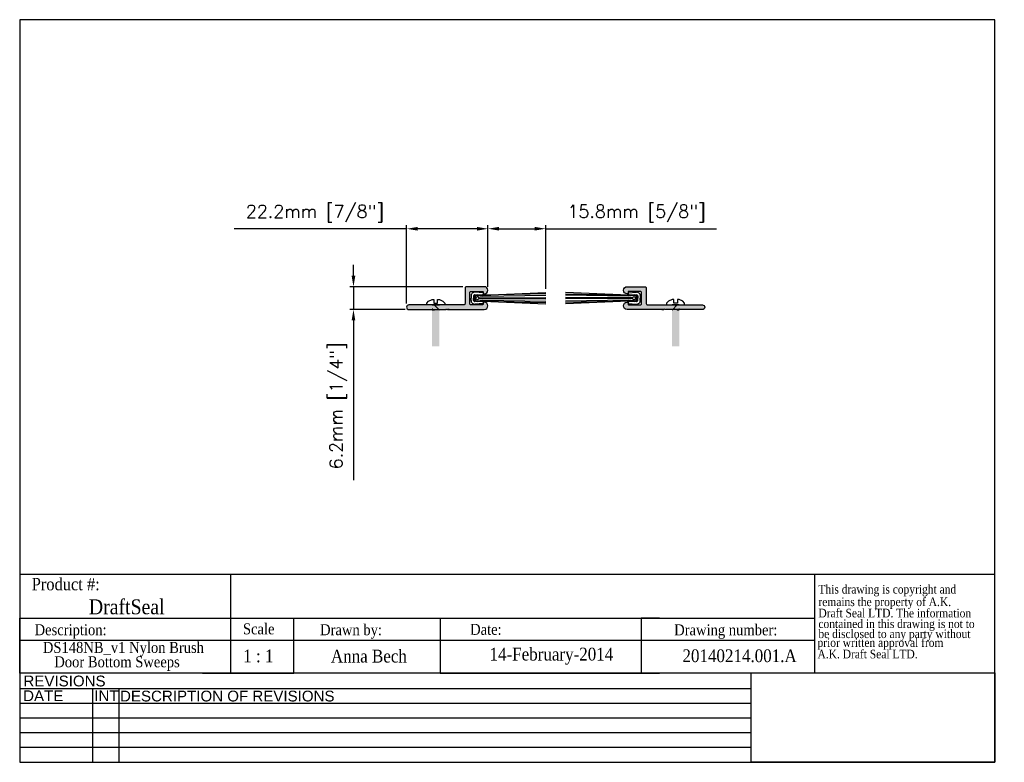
# Model space of a CAD drawing. Header units: millimetres. Extents: x 2362 to 2631, y 15 to 219.
import ezdxf
from ezdxf.enums import TextEntityAlignment as Align

# ---------------------------------------------------------------- set-up
doc = ezdxf.new("R2010")
doc.units = ezdxf.units.MM
doc.header["$MEASUREMENT"] = 0
doc.layers.add('AM_5', color=3, linetype='Continuous', lineweight=25)
doc.layers.add('BORDER', color=7, linetype='Continuous', lineweight=25)
for name, color, linetype in [('APPLIED', 2, 'Continuous'), ('Current', 7, 'Continuous'), ('FRAME', 7, 'Continuous'), ('NGP PRODUCT', 7, 'Continuous')]:
    doc.layers.add(name, color=color, linetype=linetype)
doc.styles.add('DS GROUP', font='arial.ttf')
doc.styles.get("Standard").update_dxf_attribs({"font": 'ROMANS.SHX'})
doc.styles.add('TAG', font='GARA.TTF')
doc.dimstyles.new('AM_ISO$0', dxfattribs={"dimtxt": 1.5, "dimasz": 1.5, "dimexe": 1, "dimexo": 1, "dimgap": 1.5, "dimtad": 1, "dimdec": 0, "dimdsep": 46, "dimtxsty": 'Standard', "dimcen": 0, "dimclrd": 256, "dimclre": 256, "dimclrt": 2, "dimadec": 0, "dimazin": 2, "dimtp": 0.1, "dimtm": 0.1, "dimtfac": 0.71, "dimtdec": 0, "dimtmove": 0, "dimatfit": 3, "dimfxl": 1, "dimlwd": -1, "dimlwe": -1, "dimarcsym": 1})
picture_1 = doc.add_image_def('image1.bmp', size_in_pixel=(901, 331))

# ---------------------------------------------------------------- blocks, each defined once
blk = doc.blocks.new('A$C08671A0E')
at = {"layer": 'FRAME', "style": 'TAG'}
for s, p in [('This drawing is copyright and', (14.8, -52.3)), ('remains the property of A.K.', (14.8, -101.5)), ('Draft Seal LTD. The information', (14.8, -145.7)), ('contained in this drawing is not to  ', (14.8, -187.4)), ('be disclosed to any party without ', (14.8, -226.7)), (' prior written approval from', (0, -261.2)), (' A.K. Draft Seal LTD.', (0, -306.1))]:
    blk.add_text(s, height=33.819, dxfattribs=at).set_placement(p)
blk = doc.blocks.new('*D465')
at = {"layer": 'AM_5', "linetype": 'ByBlock', "transparency": 16777216}
for p, q in [((2467.9, 140.84), (2467.9, 162.29)), ((2490.13, 145.45), (2490.13, 162.29)), ((2467.9, 161.29), (2420.73, 161.29)), ((2487.13, 161.29), (2470.9, 161.29))]:
    blk.add_line(p, q, dxfattribs=at)
at = {"layer": 'AM_5', "transparency": 16777216}
for points in [[(2470.9, 161.79), (2470.9, 160.79), (2467.9, 161.29)], [(2487.13, 161.79), (2487.13, 160.79), (2490.13, 161.29)]]:
    blk.add_solid(points, dxfattribs=at)
at = {"layer": 'Defpoints', "color": 0, "transparency": 16777216}
for p in [(2467.9, 161.29), (2490.13, 144.45), (2467.9, 139.84)]:
    blk.add_point(p, dxfattribs=at)
at = {"layer": 'AM_5', "color": 7, "transparency": 16777216, "insert": (2442.82, 165.46), "char_height": 3.5, "attachment_point": 5}
blk.add_mtext('22.2mm [7/8"]', dxfattribs=at)
blk = doc.blocks.new('*D466')
at = {"layer": 'AM_5', "linetype": 'ByBlock', "transparency": 16777216}
for p, q in [((2490.13, 160.67), (2490.13, 162.31)), ((2505.96, 144.85), (2505.96, 162.31)), ((2493.13, 161.31), (2502.96, 161.31)), ((2505.96, 161.31), (2552.62, 161.31))]:
    blk.add_line(p, q, dxfattribs=at)
at = {"layer": 'AM_5', "transparency": 16777216}
for points in [[(2493.13, 161.81), (2493.13, 160.81), (2490.13, 161.31)], [(2502.96, 161.81), (2502.96, 160.81), (2505.96, 161.31)]]:
    blk.add_solid(points, dxfattribs=at)
at = {"layer": 'Defpoints', "color": 0, "transparency": 16777216}
for p in [(2490.13, 159.67), (2505.96, 161.31), (2505.96, 143.85)]:
    blk.add_point(p, dxfattribs=at)
at = {"layer": 'AM_5', "color": 7, "transparency": 16777216, "insert": (2530.79, 165.48), "char_height": 3.5, "attachment_point": 5}
blk.add_mtext('15.8mm [5/8"]', dxfattribs=at)
blk = doc.blocks.new('*D467')
at = {"layer": 'AM_5', "linetype": 'ByBlock', "transparency": 16777216}
for p, q in [((2453.36, 148.44), (2453.36, 151.44)), ((2483.27, 145.44), (2452.36, 145.44)), ((2453.36, 145.44), (2453.36, 139.2)), ((2467.53, 139.2), (2452.36, 139.2)), ((2453.36, 136.2), (2453.36, 92.54))]:
    blk.add_line(p, q, dxfattribs=at)
at = {"layer": 'AM_5', "transparency": 16777216}
for points in [[(2452.86, 148.44), (2453.86, 148.44), (2453.36, 145.44)], [(2452.86, 136.2), (2453.86, 136.2), (2453.36, 139.2)]]:
    blk.add_solid(points, dxfattribs=at)
at = {"layer": 'Defpoints', "color": 0, "transparency": 16777216}
for p in [(2484.27, 145.44), (2453.36, 139.2), (2468.53, 139.2)]:
    blk.add_point(p, dxfattribs=at)
at = {"layer": 'AM_5', "color": 7, "transparency": 16777216, "insert": (2449.19, 112.87), "char_height": 3.5, "attachment_point": 5, "rotation": 90}
blk.add_mtext('6.2mm [1/4"]', dxfattribs=at)

msp = doc.modelspace()

# ---------------------------------------------------------------- hatches: boundary and pattern name
for points in [[(2476.03, 140.47), (2475.83, 140.27), (2475.63, 140.47), (2468.53, 140.47, 1), (2468.53, 139.2), (2478.58, 139.2), (2478.71, 139.33), (2478.83, 139.2), (2478.96, 139.33), (2479.08, 139.2), (2489.14, 139.2, 1.028188), (2489.08, 141.19, 0.591183), (2488.84, 140.82, -0.538826), (2488.61, 140.47), (2485.54, 140.47, -0.414214), (2485.16, 140.85), (2485.16, 143.79, -0.414214), (2485.54, 144.17), (2488.61, 144.17, -0.414214), (2488.86, 143.92), (2488.86, 143.71, 0.38212), (2489.08, 143.46, 1.028188), (2489.14, 145.44), (2484.27, 145.44, 0.414214), (2483.89, 145.06), (2483.89, 140.85, -0.414214), (2483.51, 140.47)], [(2533.82, 140.47, -0.414214), (2533.44, 140.85), (2533.44, 145.06, 0.414214), (2533.06, 145.44), (2528.2, 145.44, 1.009268), (2528.21, 143.46, 0.425023), (2528.47, 143.71), (2528.47, 143.92, -0.414214), (2528.72, 144.17), (2531.79, 144.17, -0.414214), (2532.17, 143.79), (2532.17, 140.85, -0.414214), (2531.79, 140.47), (2528.72, 140.47, -0.414214), (2528.47, 140.72), (2528.47, 140.94, 0.425023), (2528.21, 141.19, 1.009268), (2528.2, 139.2), (2538.25, 139.2), (2538.37, 139.33), (2538.5, 139.2), (2538.62, 139.33), (2538.75, 139.2), (2548.8, 139.2, 1), (2548.8, 140.47), (2541.7, 140.47), (2541.5, 140.27), (2541.3, 140.47)]]:
    msp.add_hatch(color=256).paths.add_polyline_path(points)
at = {"layer": 'NGP PRODUCT'}
h = msp.add_hatch(color=9, dxfattribs=at)
h.paths.add_polyline_path([(2474.88, 129.16), (2476.85, 129.16), (2476.85, 139.02), (2475.39, 140.48), (2474.88, 140.48), (2474.88, 139.6)])
h.paths.add_polyline_path([(2476.85, 140.42), (2476.78, 140.48), (2475.39, 140.48), (2476.85, 139.02)], flags=17)
h = msp.add_hatch(color=9, dxfattribs=at)
h.paths.add_polyline_path([(2542.45, 129.16), (2540.49, 129.16), (2540.49, 139.02), (2541.94, 140.48), (2542.46, 140.48), (2542.46, 139.6)])
h.paths.add_polyline_path([(2540.49, 140.42), (2540.55, 140.48), (2541.94, 140.48), (2540.49, 139.02)], flags=17)
for points in [[(2474.88, 138.9), (2475.57, 138.9), (2474.88, 139.6)], [(2542.46, 138.9), (2541.76, 138.9), (2542.46, 139.6)]]:
    msp.add_hatch(color=9, dxfattribs=at).paths.add_polyline_path(points)

# ---------------------------------------------------------------- linework, layer by layer
for p, q in [((2485.51, 142.94), (2485.51, 142.31)), ((2486.22, 142.94), (2486.22, 142.31)), ((2488.76, 143.1), (2486.55, 143.24)), ((2488.81, 143.81), (2486.59, 143.95)), ((2487.2, 143.2), (2488.76, 143.1)), ((2487.2, 143.07), (2488.76, 142.87)), ((2488.81, 143.81), (2488.76, 143.1)), ((2505.96, 143.48), (2488.76, 143.1)), ((2488.76, 142.87), (2505.96, 143.15)), ((2511.38, 143.48), (2528.57, 143.1)), ((2528.57, 142.87), (2511.38, 143.15)), ((2528.52, 143.81), (2530.74, 143.95)), ((2528.52, 143.81), (2528.57, 143.1)), ((2528.57, 143.1), (2530.79, 143.24)), ((2530.13, 143.2), (2528.57, 143.1)), ((2530.13, 143.07), (2528.57, 142.87)), ((2531.11, 142.94), (2531.11, 142.31)), ((2531.82, 142.94), (2531.82, 142.31)), ((2485.51, 141.68), (2485.51, 142.31)), ((2486.22, 141.68), (2486.22, 142.31)), ((2488.76, 141.52), (2486.55, 141.37)), ((2488.81, 140.81), (2486.59, 140.66)), ((2487.2, 141.55), (2488.76, 141.74)), ((2487.2, 141.42), (2488.76, 141.52)), ((2487.63, 142.42), (2505.96, 142.48)), ((2487.63, 142.2), (2505.96, 142.14)), ((2488.76, 141.74), (2505.96, 141.47)), ((2488.76, 141.52), (2488.81, 140.81)), ((2488.76, 141.52), (2505.96, 141.14)), ((2529.7, 142.42), (2511.38, 142.48)), ((2529.7, 142.2), (2511.38, 142.14)), ((2528.57, 141.74), (2511.38, 141.47)), ((2528.57, 141.52), (2511.38, 141.14)), ((2528.57, 141.52), (2528.52, 140.81)), ((2528.52, 140.81), (2530.74, 140.66)), ((2530.13, 141.55), (2528.57, 141.74)), ((2530.13, 141.42), (2528.57, 141.52)), ((2528.57, 141.52), (2530.79, 141.37)), ((2531.11, 141.68), (2531.11, 142.31)), ((2531.82, 141.68), (2531.82, 142.31)), ((2362.06, 66.79), (2579.51, 66.79)), ((2419.68, 66.79), (2419.68, 54.73)), ((2579.51, 66.79), (2579.51, 39.73)), ((2362.06, 39.73), (2362.06, 54.73)), ((2362.06, 54.73), (2579.51, 54.73)), ((2362.06, 54.73), (2362.06, 49.73)), ((2362.06, 54.73), (2362.06, 48.73)), ((2362.06, 54.73), (2412.06, 54.73)), ((2419.68, 54.73), (2419.68, 39.73)), ((2437.06, 39.73), (2437.06, 54.73)), ((2437.06, 54.73), (2477.06, 54.73)), ((2477.06, 54.73), (2477.06, 39.73)), ((2537.06, 54.73), (2532.06, 54.73)), ((2532.06, 54.73), (2532.06, 39.73)), ((2362.06, 48.73), (2362.06, 50.23)), ((2362.06, 48.73), (2579.51, 48.73)), ((2362.06, 39.73), (2362.06, 42.73)), ((2412.06, 39.73), (2437.06, 39.73)), ((2477.06, 39.73), (2537.06, 39.73))]:
    msp.add_line(p, q)
for points in [[(2489.14, 143.46, 1), (2489.14, 145.44), (2484.27, 145.44, 0.414214), (2483.89, 145.06), (2483.89, 140.85, -0.414214), (2483.51, 140.47), (2476.03, 140.47), (2475.83, 140.27), (2475.63, 140.47), (2468.53, 140.47, 1), (2468.53, 139.2), (2478.58, 139.2), (2478.71, 139.33), (2478.83, 139.2), (2478.96, 139.33), (2479.08, 139.2), (2489.14, 139.2, 1), (2489.14, 141.19), (2489.11, 141.19, 0.414214), (2488.86, 140.94), (2488.86, 140.72, -0.414214), (2488.61, 140.47), (2485.54, 140.47, -0.414214), (2485.16, 140.85), (2485.16, 143.79, -0.414214), (2485.54, 144.17), (2488.61, 144.17, -0.414214), (2488.86, 143.92), (2488.86, 143.71, 0.414214), (2489.11, 143.46)], [(2528.2, 143.46, -1), (2528.2, 145.44), (2533.06, 145.44, -0.414214), (2533.44, 145.06), (2533.44, 140.85, 0.414214), (2533.82, 140.47), (2541.3, 140.47), (2541.5, 140.27), (2541.7, 140.47), (2548.8, 140.47, -1), (2548.8, 139.2), (2538.75, 139.2), (2538.62, 139.33), (2538.5, 139.2), (2538.37, 139.33), (2538.25, 139.2), (2528.2, 139.2, -1), (2528.2, 141.19), (2528.22, 141.19, -0.414214), (2528.47, 140.94), (2528.47, 140.72, 0.414214), (2528.72, 140.47), (2531.79, 140.47, 0.414214), (2532.17, 140.85), (2532.17, 143.79, 0.414214), (2531.79, 144.17), (2528.72, 144.17, 0.414214), (2528.47, 143.92), (2528.47, 143.71, -0.414214), (2528.22, 143.46)]]:
    msp.add_lwpolyline(points, format="xyb", close=True)
for centre in [(2487.2, 142.31), (2530.13, 142.31)]:
    msp.add_circle(centre, 0.445)
for centre, radius, start, end in [((2486.53, 142.94), 1.02, 86.2591, 180), ((2486.53, 142.94), 0.305, 86.2591, 180), ((2487.2, 142.31), 0.889, 90, 270), ((2487.2, 142.31), 0.762, 90, 270), ((2530.13, 142.31), 0.889, 270, 90), ((2530.13, 142.31), 0.762, 270, 90), ((2530.81, 142.94), 1.02, 0, 93.7409), ((2530.81, 142.94), 0.305, 0, 93.7409), ((2486.53, 141.68), 1.02, 180, 273.7409), ((2486.53, 141.68), 0.305, 180, 273.7409), ((2530.81, 141.68), 1.02, 266.2591, 0), ((2530.81, 141.68), 0.305, 266.2591, 0)]:
    msp.add_arc(centre, radius, start, end)
at = {"layer": 'APPLIED', "color": 3}
for p, q in [((2473.4, 140.97), (2473.89, 141.47)), ((2473.4, 140.48), (2473.4, 140.97)), ((2478.32, 140.48), (2473.4, 140.48)), ((2473.89, 141.47), (2474.88, 141.96)), ((2474.88, 141.96), (2475.37, 141.96)), ((2474.88, 140.48), (2476.85, 140.48)), ((2475.37, 141.96), (2475.37, 140.97)), ((2475.37, 140.97), (2476.35, 140.97)), ((2475.39, 140.48), (2476.85, 139.02)), ((2476.35, 141.96), (2476.85, 141.96)), ((2476.35, 140.97), (2476.35, 141.96)), ((2476.78, 140.48), (2476.85, 140.42)), ((2476.85, 141.96), (2477.83, 141.47)), ((2477.83, 141.47), (2478.32, 140.97)), ((2478.32, 140.97), (2478.32, 140.48)), ((2539.5, 141.47), (2539.01, 140.97)), ((2539.01, 140.97), (2539.01, 140.48)), ((2539.01, 140.48), (2543.93, 140.48)), ((2540.49, 141.96), (2539.5, 141.47)), ((2540.98, 141.96), (2540.49, 141.96)), ((2542.46, 140.48), (2540.49, 140.48)), ((2541.94, 140.48), (2540.49, 139.02)), ((2540.55, 140.48), (2540.49, 140.42)), ((2540.98, 140.97), (2540.98, 141.96)), ((2541.96, 140.97), (2540.98, 140.97)), ((2542.46, 141.96), (2541.96, 141.96)), ((2541.96, 141.96), (2541.96, 140.97)), ((2543.44, 141.47), (2542.46, 141.96)), ((2543.93, 140.97), (2543.44, 141.47)), ((2543.93, 140.48), (2543.93, 140.97))]:
    msp.add_line(p, q, dxfattribs=at)
at = {"layer": 'BORDER'}
for p, q in [((2362.06, 218.5), (2362.06, 15.3)), ((2628.76, 218.5), (2362.06, 218.5)), ((2628.76, 15.3), (2628.76, 218.5)), ((2579.51, 66.79), (2628.76, 66.79)), ((2628.76, 39.73), (2362.06, 39.73)), ((2562.14, 35.42), (2362.06, 35.42)), ((2381.93, 35.42), (2381.93, 15.3)), ((2389.14, 35.42), (2389.14, 15.3)), ((2562.14, 31.4), (2362.06, 31.4)), ((2562.14, 27.37), (2362.06, 27.37)), ((2562.14, 23.35), (2362.06, 23.35)), ((2562.14, 19.33), (2362.06, 19.33)), ((2362.06, 15.3), (2628.76, 15.3))]:
    msp.add_line(p, q, dxfattribs=at)
at = {"layer": 'Current'}
for p, q in [((2488.76, 143.1), (2505.96, 143.85)), ((2528.57, 143.1), (2511.38, 143.85)), ((2487.65, 142.31), (2505.96, 142.31)), ((2488.76, 141.52), (2505.96, 140.77)), ((2529.68, 142.31), (2511.38, 142.31)), ((2528.57, 141.52), (2511.38, 140.77))]:
    msp.add_line(p, q, dxfattribs=at)
at = {"layer": 'FRAME', "color": 1}
for q in [(2562.14, 39.74), (2562.14, 39.73)]:
    msp.add_line((2562.14, 15.3), q, dxfattribs=at)
at = {"layer": 'NGP PRODUCT'}
for p, q in [((2479.58, 139.2), (2479.12, 139.2)), ((2537.75, 139.2), (2538.21, 139.2))]:
    msp.add_line(p, q, dxfattribs=at)

# ---------------------------------------------------------------- block references
at = {"xscale": 0.06987750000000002, "yscale": 0.06987750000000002, "zscale": 0.06987750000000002}
msp.add_blockref('A$C08671A0E', (2579.51, 65.14), dxfattribs=at)

# ---------------------------------------------------------------- texts
at = {"layer": 'BORDER', "attachment_point": 2, "style": 'DS GROUP'}
for s, width, insert, char_height in [('REVISIONS', 20.3868, (2374.32, 39.03), 2.953), ('DATE', 20.3868, (2368.5, 34.99), 2.953), ('INT', 20.3868, (2385.79, 34.99), 2.953), ('DESCRIPTION OF REVISIONS', 103.8609, (2418.84, 34.91), 2.9531)]:
    msp.add_mtext_dynamic_manual_height_columns(s, width=width, gutter_width=7.5, heights=[0], dxfattribs=dict(at, insert=insert, char_height=char_height))
at = {"layer": 'FRAME', "style": 'TAG'}
for s, height, p in [('Product #:', 3.382, (2374.65, 64.13)), ('DraftSeal', 4.069, (2391.34, 57.98)), ('Description:', 3, (2375.98, 51.11)), ('Drawn by:', 3, (2452.69, 51.18)), ('Date:', 3, (2489.58, 51.66)), ('Drawing number:', 3, (2555.2, 51.15)), ('1 : 1', 3.5, (2427.35, 44.39)), ('Anna Bech', 3.5, (2457.58, 44.44)), ('14-February-2014', 3.5, (2507.5, 44.44)), ('20140214.001.A', 3.5, (2558.98, 44.45))]:
    msp.add_text(s, height=height, dxfattribs=at).set_placement(p, align=Align.MIDDLE)
msp.add_text('Scale', height=3, dxfattribs=at).set_placement((2423.13, 50.32))
for s, p in [('DS148NB_v1 Nylon Brush', (2390.43, 45.24)), ('Door Bottom Sweeps', (2388.68, 41.31))]:
    msp.add_text(s, height=3, dxfattribs=at).set_placement(p, align=Align.CENTER)

# ---------------------------------------------------------------- dimensions: what is measured, and where the dimension line sits
at = {"layer": 'AM_5'}
dim = msp.add_linear_dim(base=(2467.9, 161.29), p1=(2490.13, 144.45), p2=(2467.9, 139.84), dimstyle='AM_ISO$0', override={"dimtxt": 3.5, "dimasz": 3, "dimdec": 1, "dimpost": '<>mm', "dimclrt": 7}, dxfattribs=at)
dim.commit()
dim.dimension.update_dxf_attribs({"geometry": '*D465', "text_midpoint": (2442.82, 161.29), "dimtype": 160})
dim = msp.add_linear_dim(base=(2505.96, 161.31), p1=(2490.13, 159.67), p2=(2505.96, 143.85), angle=180, dimstyle='AM_ISO$0', override={"dimtxt": 3.5, "dimasz": 3, "dimdec": 1, "dimpost": '<>mm', "dimclrt": 7}, dxfattribs=at)
dim.commit()
dim.dimension.update_dxf_attribs({"geometry": '*D466', "text_midpoint": (2530.79, 165.48)})
dim = msp.add_linear_dim(base=(2453.36, 139.2), p1=(2484.27, 145.44), p2=(2468.53, 139.2), angle=90, dimstyle='AM_ISO$0', override={"dimtxt": 3.5, "dimasz": 3, "dimdec": 1, "dimpost": '<>mm', "dimclrt": 7}, dxfattribs=at)
dim.commit()
dim.dimension.update_dxf_attribs({"geometry": '*D467', "text_midpoint": (2453.36, 112.87), "dimtype": 160})

# ---------------------------------------------------------------- pictures from other files: only their frames are drawn
image = msp.add_image(picture_1, insert=(2562.14, 15.3), size_in_units=(66.62, 24.47))
image.dxf.flags = 7

doc.saveas('drawing.dxf')
